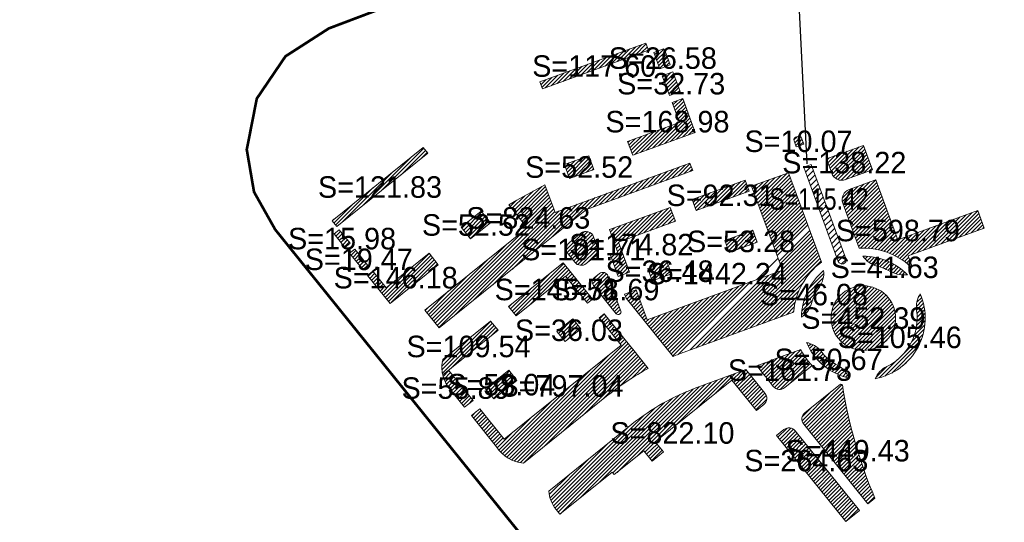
# Model space of a CAD drawing. Header units: millimetres. Extents: x 38389465 to 38395088, y 2473666 to 2480744.
# Tile 32 of 256: x 38392202 to 38392568, y 2476458 to 2476645. Entities that reach past the tile are written whole.
import ezdxf
from ezdxf.enums import TextEntityAlignment as Align

# ---------------------------------------------------------------- set-up
doc = ezdxf.new("R2010")
doc.units = ezdxf.units.MM
doc.header["$LTSCALE"] = 2
doc.linetypes.add('CENTER2', pattern=[1.125, 0.75, -0.125, 0.125, -0.125])
doc.layers.add('0核算', color=6, linetype='CONTINUOUS', plot=False)
doc.layers.add('MJZJ', color=7, linetype='CONTINUOUS')
doc.layers.add('w-用地红线', color=1, linetype='CONTINUOUS')
doc.layers.add('下沉式地面绿化', color=80, linetype='CONTINUOUS', lineweight=9)
doc.styles.add('中等线体', font='txt', dxfattribs={"width": 0.8})
pattern_1 = [(45, (3525.112021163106, -239.8787752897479), (-0.7071067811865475, 0.7071067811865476), [])]

msp = doc.modelspace()

# ---------------------------------------------------------------- hatches: boundary and pattern name
at = {"layer": 'MJZJ', "linetype": 'ByBlock'}
h = msp.add_hatch(dxfattribs=at)
h.set_pattern_fill('411B', color=3, scale=2, style=0)
h.set_pattern_definition(pattern_1)
h.paths.add_polyline_path([(38392435.80888114, 2476633.364233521), (38392434.84586046, 2476635.993415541), (38392395.40814948, 2476621.548106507), (38392396.37115767, 2476618.918936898)])
h = msp.add_hatch(dxfattribs=at)
h.set_pattern_fill('411B', color=3, scale=2, style=0)
h.set_pattern_definition(pattern_1)
edge = h.paths.add_edge_path()
edge.add_line((38392437.73325545, 2476632.471642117), (38392439.93444513, 2476626.462084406))
edge.add_line((38392439.93444513, 2476626.462084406), (38392443.87507059, 2476627.90545209))
edge.add_line((38392443.87507059, 2476627.90545209), (38392442.60261124, 2476631.37959651))
edge.add_arc((38392431.33463499, 2476627.252525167), 12.00000028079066, 20.11604137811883, 33.11830240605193)
edge.add_line((38392441.38516597, 2476633.808959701), (38392437.73325545, 2476632.471642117))
h = msp.add_hatch(dxfattribs=at)
h.set_pattern_fill('411B', color=3, scale=2, style=0)
h.set_pattern_definition(pattern_1)
h.paths.add_polyline_path([(38392440.89736728, 2476623.833171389), (38392443.5801771, 2476616.508732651), (38392447.52065943, 2476617.952047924), (38392444.83795553, 2476625.276526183)])
h = msp.add_hatch(dxfattribs=at)
h.set_pattern_fill('411B', color=3, scale=2, style=0)
h.set_pattern_definition(pattern_1)
h.paths.add_polyline_path([(38392428.01092386, 2476599.410847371), (38392429.90256821, 2476594.246401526), (38392453.0921924, 2476602.740316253), (38392448.48364272, 2476615.322853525), (38392444.5431942, 2476613.879550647), (38392447.26015891, 2476606.461870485)])
h = msp.add_hatch(dxfattribs=at)
h.set_pattern_fill('411B', color=3, scale=2, style=0)
h.set_pattern_definition(pattern_1)
edge = h.paths.add_edge_path()
edge.add_arc((38392491.72786343, 2476600.384694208), 0.9999999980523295, 20.11747222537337, 110.1174727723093)
edge.add_line((38392491.38391737, 2476601.323683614), (38392490.44570182, 2476600.980021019))
edge.add_arc((38392490.78964786, 2476600.041031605), 1.000000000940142, 110.1174718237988, 200.1111442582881)
edge.add_line((38392489.85062047, 2476599.697189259), (38392490.71026429, 2476597.349517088))
edge.add_line((38392490.71026429, 2476597.349517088), (38392492.11724687, 2476597.864886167))
edge.add_line((38392492.11724687, 2476597.864886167), (38392493.52654704, 2476598.381104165))
edge.add_line((38392493.52654704, 2476598.381104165), (38392492.66685284, 2476600.728640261))
h = msp.add_hatch(dxfattribs=at)
h.set_pattern_fill('411B', color=3, scale=2, style=0)
h.set_pattern_definition(pattern_1)
h.paths.add_polyline_path([(38392319.93909851, 2476567.730111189), (38392318.1828052, 2476569.91165476), (38392352.06980821, 2476597.193033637), (38392353.8258766, 2476595.012091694)])
h = msp.add_hatch(dxfattribs=at)
h.set_pattern_fill('411B', color=3, scale=2, style=0)
h.set_pattern_definition(pattern_1)
edge = h.paths.add_edge_path()
edge.add_line((38392501.90690596, 2476592.930847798), (38392503.86793777, 2476587.576955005))
edge.add_arc((38392507.6239104, 2476588.952698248), 3.999999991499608, 200.1168472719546, 290.1168473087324)
edge.add_line((38392508.99965365, 2476585.196725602), (38392518.95433273, 2476588.842925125))
edge.add_line((38392518.95433273, 2476588.842925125), (38392515.61589509, 2476597.952300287))
edge.add_line((38392515.61589509, 2476597.952300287), (38392508.48299892, 2476595.339548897))
edge.add_line((38392508.48299892, 2476595.339548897), (38392501.90690596, 2476592.930847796))
edge.add_line((38392501.90690596, 2476592.930847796), (38392501.90690596, 2476592.930847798))
h = msp.add_hatch(dxfattribs=at)
h.set_pattern_fill('411B', color=3, scale=2, style=0)
h.set_pattern_definition(pattern_1)
h.paths.add_polyline_path([(38392383.85958585, 2476575.878529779), (38392386.8562895, 2476577.543555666), (38392397.26679281, 2476583.327830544), (38392401.04055621, 2476573.025082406), (38392451.18240836, 2476591.39110413), (38392452.21469771, 2476588.573938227), (38392412.70335294, 2476574.102294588), (38392396.07381741, 2476560.712170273), (38392357.98657489, 2476530.044271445), (38392352.64647774, 2476536.677362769), (38392390.73423813, 2476567.340638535)])
h = msp.add_hatch(dxfattribs=at)
h.set_pattern_fill('411B', color=3, scale=2, style=0)
h.set_pattern_definition(pattern_1)
h.paths.add_polyline_path([(38392404.58303872, 2476590.829647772), (38392406.47467805, 2476585.665205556), (38392415.4420703, 2476588.949792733), (38392413.55042572, 2476594.114239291)])
h = msp.add_hatch(dxfattribs=at)
h.set_pattern_fill('411B', color=2, scale=2, style=0)
h.set_pattern_definition([(45, (0, 0), (-1.131370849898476, 1.131370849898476), [])])
edge = h.paths.add_edge_path()
edge.add_line((38392496.27756856, 2476590.86898848), (38392494.86658699, 2476590.3521546))
edge.add_line((38392494.86658699, 2476590.3521546), (38392493.46100308, 2476589.83343328))
edge.add_line((38392493.46100308, 2476589.83343328), (38392494.73398531, 2476586.360805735))
edge.add_line((38392494.73398531, 2476586.360805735), (38392506.29148592, 2476554.801153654))
edge.add_arc((38392507.69587316, 2476555.32783349), 1.499898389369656, 200.5572834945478, 379.6883628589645)
edge.add_line((38392509.10808597, 2476555.833155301), (38392496.27756856, 2476590.86898848))
h = msp.add_hatch(dxfattribs=at)
h.set_pattern_fill('411B', color=3, scale=2, style=0)
h.set_pattern_definition(pattern_1)
edge = h.paths.add_edge_path()
edge.add_line((38392444.95227703, 2476519.46046528), (38392427.48990324, 2476541.110380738))
edge.add_line((38392427.48990324, 2476541.110380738), (38392426.92142955, 2476542.672913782))
edge.add_line((38392426.92142955, 2476542.672913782), (38392431.14493468, 2476544.219869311))
edge.add_line((38392431.14493468, 2476544.219869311), (38392435.23640504, 2476533.04513417))
edge.add_line((38392435.23640504, 2476533.04513417), (38392485.58169018, 2476551.487209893))
edge.add_line((38392485.58169018, 2476551.487209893), (38392474.11299542, 2476582.750033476))
edge.add_line((38392474.11299542, 2476582.750033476), (38392479.84278308, 2476584.848819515))
edge.add_line((38392479.84278308, 2476584.848819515), (38392479.84278493, 2476584.848814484))
edge.add_line((38392479.84278493, 2476584.848814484), (38392487.8237882, 2476587.772260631))
edge.add_line((38392487.8237882, 2476587.772260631), (38392500.0018319, 2476554.527560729))
edge.add_arc((38392515.78916466, 2476533.630108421), 26.19052096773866, 127.0698382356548, 174.9016693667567)
edge.add_line((38392489.70226243, 2476535.957536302), (38392449.08779211, 2476521.079211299))
edge.add_arc((38392483.82535111, 2476426.240917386), 100.9999999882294, 110.1168726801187, 112.6364100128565)
edge.add_line((38392444.95227703, 2476519.460465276), (38392444.95227703, 2476519.46046528))
h = msp.add_hatch(dxfattribs=at)
h.set_pattern_fill('411B', color=3, scale=2, style=0)
h.set_pattern_definition(pattern_1)
h.paths.add_polyline_path([(38392451.95586052, 2476577.829736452), (38392453.46757841, 2476573.702308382), (38392473.18639664, 2476580.924946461), (38392471.67485654, 2476585.05227965)])
h = msp.add_hatch(dxfattribs=at)
h.set_pattern_fill('411B', color=3, scale=2, style=0)
h.set_pattern_definition(pattern_1)
edge = h.paths.add_edge_path()
edge.add_arc((38392515.61382177, 2476533.780895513), 25.95087188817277, 47.54506056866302, 93.37466482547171, ccw=False)
edge.add_line((38392533.13092404, 2476552.927667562), (38392533.64004631, 2476553.114118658))
edge.add_line((38392533.64004631, 2476553.114118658), (38392532.26353599, 2476556.872058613))
edge.add_line((38392532.26353599, 2476556.872058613), (38392560.48016775, 2476567.207637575))
edge.add_line((38392560.48016775, 2476567.207637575), (38392558.10701147, 2476573.68646927))
edge.add_line((38392558.10701147, 2476573.68646927), (38392528.48183585, 2476562.83458505))
edge.add_line((38392528.48183585, 2476562.83458505), (38392520.2961633, 2476585.182578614))
edge.add_line((38392520.2961633, 2476585.182578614), (38392510.3404972, 2476581.536034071))
edge.add_arc((38392511.71624045, 2476577.780061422), 4.000000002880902, 110.1168472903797, 200.1168472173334)
edge.add_line((38392507.9602678, 2476576.404318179), (38392514.08622463, 2476559.686767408))
edge.add_line((38392514.08622463, 2476559.686767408), (38392514.08622464, 2476559.68676741))
h = msp.add_hatch(dxfattribs=at)
h.set_pattern_fill('411B', color=3, scale=2, style=0)
h.set_pattern_definition(pattern_1)
h.paths.add_polyline_path([(38392366.21432281, 2476567.498620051), (38392369.66311165, 2476563.214902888), (38392377.10197885, 2476569.203704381), (38392373.65310656, 2476573.487527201)])
h = msp.add_hatch(dxfattribs=at)
h.set_pattern_fill('411B', color=3, scale=2, style=0)
h.set_pattern_definition(pattern_1)
h.paths.add_polyline_path([(38392424.51393796, 2476549.245858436), (38392428.73823787, 2476550.79310508), (38392424.64686143, 2476561.967583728), (38392445.77374393, 2476569.707475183), (38392443.88769863, 2476574.862292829), (38392421.34843517, 2476566.607959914), (38392424.44242712, 2476558.156497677), (38392421.62527308, 2476557.125167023)])
h = msp.add_hatch(dxfattribs=at)
h.set_pattern_fill('411B', color=3, scale=2, style=0)
h.set_pattern_definition(pattern_1)
h.paths.add_polyline_path([(38392320.87980371, 2476566.561750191), (38392324.89323676, 2476561.5766249), (38392322.948865, 2476560.011256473), (38392318.93547185, 2476564.996362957)])
h = msp.add_hatch(dxfattribs=at)
h.set_pattern_fill('411B', color=3, scale=2, style=0)
h.set_pattern_definition(pattern_1)
edge = h.paths.add_edge_path()
edge.add_arc((38392408.24771559, 2476559.460812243), 3.000000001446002, 128.8364643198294, 218.8364642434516, ccw=False)
edge.add_line((38392406.36641657, 2476561.797629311), (38392410.69305262, 2476565.280869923))
edge.add_arc((38392412.57435164, 2476562.944052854), 3.000000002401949, 20.116455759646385, 128.8364643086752, ccw=False)
edge.add_line((38392415.39133818, 2476563.97584104), (38392416.84389858, 2476560.01006283))
edge.add_arc((38392414.02691205, 2476558.978274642), 2.99999999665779, -51.16353579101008, 20.11645583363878, ccw=False)
edge.add_line((38392415.90821106, 2476556.641457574), (38392412.637413, 2476554.008239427))
edge.add_arc((38392410.75611398, 2476556.345056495), 2.999999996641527, 218.8393235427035, 308.8364642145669, ccw=False)
edge.add_line((38392408.41939081, 2476554.463640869), (38392405.91089852, 2476557.579513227))
h = msp.add_hatch(dxfattribs=at)
h.set_pattern_fill('411B', color=3, scale=2, style=0)
h.set_pattern_definition(pattern_1)
h.paths.add_polyline_path([(38392464.14039086, 2476562.590792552), (38392474.56321482, 2476566.408480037), (38392476.21410678, 2476561.901312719), (38392465.7912828, 2476558.083625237)])
h = msp.add_hatch(dxfattribs=at)
h.set_pattern_fill('411B', color=3, scale=2, style=0)
h.set_pattern_definition(pattern_1)
h.paths.add_polyline_path([(38392326.64921048, 2476559.39567184), (38392324.70475108, 2476557.830223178), (38392329.59643145, 2476551.754521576), (38392331.54080869, 2476553.319904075)])
h = msp.add_hatch(dxfattribs=at)
h.set_pattern_fill('411B', color=3, scale=2, style=0)
h.set_pattern_definition(pattern_1)
h.paths.add_polyline_path([(38392354.21879803, 2476557.841118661), (38392357.667452, 2476553.557568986), (38392339.75463397, 2476539.136514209), (38392331.35220856, 2476549.573410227), (38392333.2965606, 2476551.138772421), (38392338.25087229, 2476544.985452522)])
h = msp.add_hatch(dxfattribs=at)
h.set_pattern_fill('411B', color=3, scale=2, style=0)
h.set_pattern_definition(pattern_1)
h.paths.add_polyline_path([(38392383.80714801, 2476537.992496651), (38392404.05959202, 2476554.297085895), (38392414.97079962, 2476540.744342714), (38392413.10136731, 2476539.23927738), (38392404.94892923, 2476549.365370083), (38392386.56617615, 2476534.565559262)])
h = msp.add_hatch(dxfattribs=at)
h.set_pattern_fill('411B', color=3, scale=2, style=0)
h.set_pattern_definition(pattern_1)
h.paths.add_polyline_path([(38392435.50109944, 2476552.100750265), (38392442.63744757, 2476554.714662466), (38392444.28833947, 2476550.207495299), (38392437.15199134, 2476547.593583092)])
h = msp.add_hatch(dxfattribs=at)
h.set_pattern_fill('411B', color=3, scale=2, style=0)
h.set_pattern_definition(pattern_1)
edge = h.paths.add_edge_path()
edge.add_arc((38392522.89699665, 2476561.79979378), 8.999999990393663, 214.2797801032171, 255.4398883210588)
edge.add_arc((38392515.6065244, 2476533.731145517), 20.00000002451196, 58.48388305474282, 75.43988835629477, ccw=False)
edge.add_arc((38392531.00937926, 2476562.785636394), 12.98440039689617, 247.5994426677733, 274.4740499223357)
edge.add_arc((38392515.60644462, 2476533.731147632), 22.99999999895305, 44.4606924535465, 90.36400997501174)
h = msp.add_hatch(dxfattribs=at)
h.set_pattern_fill('411B', color=3, scale=2, style=0)
h.set_pattern_definition(pattern_1)
edge = h.paths.add_edge_path()
edge.add_arc((38392418.84390359, 2476548.73450516), 1.999999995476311, 20.11645565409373, 128.839919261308)
edge.add_line((38392417.58961031, 2476550.292307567), (38392415.62118831, 2476548.70759201))
edge.add_arc((38392416.87538765, 2476547.149713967), 1.999999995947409, 128.8364642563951, 218.8364643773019)
edge.add_line((38392415.31750961, 2476545.895514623), (38392423.79867697, 2476535.360806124))
edge.add_arc((38392424.577616, 2476535.987905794), 1.000000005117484, 218.8364638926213, 380.1164557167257)
edge.add_line((38392425.51661151, 2476536.331835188), (38392420.72189461, 2476549.422363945))
h = msp.add_hatch(dxfattribs=at)
h.set_pattern_fill('411B', color=3, scale=2, style=0)
h.set_pattern_definition(pattern_1)
edge = h.paths.add_edge_path()
edge.add_arc((38392491.91078376, 2476550.449754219), 9.000000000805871, 324.7949913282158, 365.9554841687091)
edge.add_arc((38392515.60644462, 2476533.73114763), 22.99999999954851, 129.870437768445, 179.1532798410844)
edge.add_arc((38392487.69823324, 2476541.613231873), 9.000000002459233, 303.0681274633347, 344.2288279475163)
edge.add_arc((38392515.60652439, 2476533.731145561), 19.99999998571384, 144.7949913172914, 164.2288279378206, ccw=False)
h = msp.add_hatch(dxfattribs=at)
h.set_pattern_fill('411B', color=3, scale=2, style=0)
h.set_pattern_definition(pattern_1)
edge = h.paths.add_edge_path()
edge.add_arc((38392515.60814965, 2476533.719534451), 12, 180, 360)
edge.add_arc((38392515.60814965, 2476533.719534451), 12, 0, 180)
h = msp.add_hatch(dxfattribs=at)
h.set_pattern_fill('411B', color=3, scale=2, style=0)
h.set_pattern_definition(pattern_1)
edge = h.paths.add_edge_path()
edge.add_arc((38392515.6065244, 2476533.731145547), 20.00000000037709, -64.01100053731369, 8.17684532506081, ccw=False)
edge.add_arc((38392528.31428305, 2476507.663677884), 9.000000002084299, 115.9889994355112, 157.1489544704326)
edge.add_arc((38392515.60644462, 2476533.731147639), 22.99999999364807, 281.0649065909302, 383.1009570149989)
edge.add_arc((38392544.31170432, 2476537.855784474), 9.000000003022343, 147.0173137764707, 188.1768453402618)
h = msp.add_hatch(dxfattribs=at)
h.set_pattern_fill('411B', color=3, scale=2, style=0)
h.set_pattern_definition(pattern_1)
edge = h.paths.add_edge_path()
edge.add_line((38392379.86738943, 2476529.1724164), (38392377.10827521, 2476532.599450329))
edge.add_line((38392377.10827521, 2476532.599450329), (38392359.35611549, 2476518.307731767))
edge.add_arc((38392370.98377548, 2476515.341669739), 12.00000003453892, 165.6897811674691, 193.1462267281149)
edge.add_line((38392359.29826201, 2476512.612425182), (38392379.86738943, 2476529.1724164))
h = msp.add_hatch(dxfattribs=at)
h.set_pattern_fill('411B', color=3, scale=2, style=0)
h.set_pattern_definition(pattern_1)
edge = h.paths.add_edge_path()
edge.add_line((38392369.97568759, 2476497.458264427), (38392373.0861494, 2476499.962414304))
edge.add_line((38392373.0861494, 2476499.962414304), (38392382.17927415, 2476488.667900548))
edge.add_line((38392382.17927415, 2476488.667900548), (38392425.64357973, 2476523.660673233))
edge.add_line((38392425.64357973, 2476523.660673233), (38392417.49114168, 2476533.786765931))
edge.add_line((38392417.49114168, 2476533.786765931), (38392419.36057395, 2476535.291831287))
edge.add_line((38392419.36057395, 2476535.291831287), (38392428.76898409, 2476523.605600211))
edge.add_line((38392428.76898409, 2476523.605600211), (38392429.89776356, 2476522.203510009))
edge.add_line((38392429.89776356, 2476522.203510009), (38392435.68548539, 2476515.014409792))
edge.add_arc((38392483.96254367, 2476426.220021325), 101.0698658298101, 118.5327010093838, 128.6431948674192)
edge.add_line((38392420.84758586, 2476505.16063115), (38392389.38356864, 2476479.829925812))
edge.add_arc((38392390.13747624, 2476492.509654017), 12.7021212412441, 211.6184240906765, 266.59733009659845, ccw=False)
edge.add_line((38392379.32087824, 2476485.85044297), (38392369.97568759, 2476497.458264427))
h = msp.add_hatch(dxfattribs=at)
h.set_pattern_fill('411B', color=3, scale=2, style=0)
h.set_pattern_definition(pattern_1)
h.paths.add_polyline_path([(38392407.63764018, 2476533.428280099), (38392401.74621846, 2476528.685142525), (38392404.84630095, 2476525.018696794), (38392410.64777116, 2476529.6894151)])
h = msp.add_hatch(dxfattribs=at)
h.set_pattern_fill('411B', color=3, scale=2, style=0)
h.set_pattern_definition(pattern_1)
edge = h.paths.add_edge_path()
edge.add_line((38392496.55016023, 2476516.042987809), (38392486.38334538, 2476507.857999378))
edge.add_arc((38392484.50187744, 2476510.19502604), 3.000269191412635, 218.8450998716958, 308.8364670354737, ccw=False)
edge.add_arc((38418003.32301684, 2497060.947106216), 32767.97613375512, 218.8278546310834, 218.8450999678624, ccw=False)
edge.add_arc((38381171.30385743, 2507270.872162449), 32766.72296008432, 290.1820881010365, 290.2126569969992)
edge.add_arc((38392515.60600138, 2476533.731258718), 26.00000018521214, 206.7432518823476, 222.8685060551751)
h = msp.add_hatch(dxfattribs=at)
h.set_pattern_fill('411B', color=3, scale=2, style=0)
h.set_pattern_definition(pattern_1)
edge = h.paths.add_edge_path()
edge.add_arc((38392492.81562676, 2476515.798633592), 8.999999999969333, 38.19665258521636, 79.360084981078)
edge.add_arc((38392515.60600127, 2476533.731258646), 23.00000005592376, 203.2723801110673, 256.633274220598)
edge.add_arc((38392501.86135644, 2476508.195477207), 8.999999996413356, 20.54743438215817, 61.70760682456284)
edge.add_arc((38392515.6065244, 2476533.731145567), 20.00000001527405, 218.1966525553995, 241.7076068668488, ccw=False)
h = msp.add_hatch(dxfattribs=at)
h.set_pattern_fill('411B', color=3, scale=2, style=0)
h.set_pattern_definition(pattern_1)
edge = h.paths.add_edge_path()
edge.add_line((38392361.48462364, 2476514.372597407), (38392359.29826201, 2476512.612425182))
edge.add_arc((38392370.98374492, 2476515.34165888), 11.9999678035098, 193.1462094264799, 218.7490540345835)
edge.add_line((38392361.62503222, 2476507.83075188), (38392367.46727044, 2476500.574005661))
edge.add_line((38392367.46727044, 2476500.574005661), (38392370.57770692, 2476503.078135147))
edge.add_line((38392370.57770692, 2476503.078135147), (38392361.48462364, 2476514.372597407))
h = msp.add_hatch(dxfattribs=at)
h.set_pattern_fill('411B', color=3, scale=2, style=0)
h.set_pattern_definition(pattern_1)
h.paths.add_polyline_path([(38392383.88026884, 2476514.301406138), (38392375.24948257, 2476507.352827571), (38392378.30838022, 2476503.653224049), (38392386.89039992, 2476510.562541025)])
h = msp.add_hatch(dxfattribs=at)
h.set_pattern_fill('411B', color=3, scale=2, style=0)
h.set_pattern_definition(pattern_1)
edge = h.paths.add_edge_path()
edge.add_line((38392422.33008542, 2476476.430950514), (38392423.08106938, 2476475.498158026))
edge.add_line((38392423.08106938, 2476475.498158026), (38392434.06339934, 2476484.339946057))
edge.add_line((38392434.06339934, 2476484.339946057), (38392437.10488586, 2476480.56213457))
edge.add_line((38392437.10488586, 2476480.56213457), (38392441.31110892, 2476483.948531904))
edge.add_line((38392441.31110892, 2476483.948531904), (38392438.2696225, 2476487.726343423))
edge.add_line((38392438.2696225, 2476487.726343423), (38392466.77846813, 2476510.678592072))
edge.add_line((38392466.77846813, 2476510.678592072), (38392475.88266628, 2476499.370324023))
edge.add_line((38392475.88266628, 2476499.370324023), (38392478.59398111, 2476501.586608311))
edge.add_arc((38392476.71264924, 2476503.923398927), 2.999999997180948, 308.837269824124, 398.8364772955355)
edge.add_line((38392479.04946588, 2476505.804698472), (38392474.53380302, 2476511.413734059))
edge.add_line((38392474.53380302, 2476511.413734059), (38392474.53454108, 2476511.414329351))
edge.add_line((38392474.53454108, 2476511.414329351), (38392471.9981745, 2476514.56331167))
edge.add_line((38392471.9981745, 2476514.56331167), (38392453.71449979, 2476507.864354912))
edge.add_arc((38392482.94907923, 2476428.049949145), 85.00000001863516, 110.1168727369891, 128.8364642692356)
edge.add_line((38392429.64560711, 2476494.25976611), (38392398.78057481, 2476469.411284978))
edge.add_arc((38392410.76243098, 2476470.070923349), 12.00000000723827, 183.1511295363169, 218.8364953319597)
edge.add_line((38392401.41516678, 2476462.545722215), (38392402.85612953, 2476460.755861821))
edge.add_line((38392402.85612953, 2476460.755861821), (38392422.33008542, 2476476.430950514))
h = msp.add_hatch(dxfattribs=at)
h.set_pattern_fill('411B', color=3, scale=2, style=0)
h.set_pattern_definition(pattern_1)
edge = h.paths.add_edge_path()
edge.add_arc((38392679.64874955, 2476535.467645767), 173.8670593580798, 188.7812989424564, 203.2590560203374, ccw=False)
edge.add_arc((38392515.60597518, 2476533.731180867), 25.99991801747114, 250.9670459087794, 252.5740757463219, ccw=False)
edge.add_line((38392507.12709193, 2476509.152648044), (38392493.90085977, 2476498.516090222))
edge.add_arc((38392495.78429779, 2476496.180996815), 2.999999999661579, 128.888929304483, 218.8889292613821)
edge.add_line((38392493.44920439, 2476494.297558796), (38392517.28346594, 2476464.693170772))
edge.add_line((38392517.28346594, 2476464.693170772), (38392518.95231111, 2476466.036536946))
edge.add_line((38392518.95231111, 2476466.036536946), (38392519.91207361, 2476466.809443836))
edge.add_line((38392519.91207361, 2476466.809443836), (38392519.91207361, 2476466.809443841))
h = msp.add_hatch(dxfattribs=at)
h.set_pattern_fill('411B', color=3, scale=2, style=0)
h.set_pattern_definition(pattern_1)
edge = h.paths.add_edge_path()
edge.add_line((38392483.39166473, 2476490.043442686), (38392486.11721645, 2476492.237964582))
edge.add_arc((38392488.00065447, 2476489.902871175), 2.999999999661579, 38.888929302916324, 128.888929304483, ccw=False)
edge.add_line((38392490.33574788, 2476491.786309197), (38392514.16703131, 2476462.184153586))
edge.add_line((38392514.16703131, 2476462.184153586), (38392509.10320115, 2476458.107303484))
edge.add_line((38392509.10320115, 2476458.107303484), (38392483.39166473, 2476490.043442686))

# ---------------------------------------------------------------- linework, layer by layer
at = {"layer": '0核算', "color": 2, "linetype": 'Continuous', "flags": 128}
msp.add_lwpolyline([(38390983.82194754, 2476615.372874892), (38392296.55401243, 2480576.597181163), (38392494.59365848, 2476591.104162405)], dxfattribs=at)
at = {"layer": 'w-用地红线', "linetype": 'CENTER2', "ltscale": 10, "const_width": 1, "flags": 128}
msp.add_lwpolyline([(38392432.12320138, 2476683.611454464), (38392432.11652897, 2476683.62253852), (38392428.3169805, 2476689.933805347), (38392447.0789805, 2476697.229805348), (38392466.0859805, 2476703.857805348), (38392466.49498049, 2476703.992805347), (38392467.09898049, 2476704.190805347), (38392467.70198049, 2476704.387805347), (38392468.3069805, 2476704.584805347), (38392468.91098049, 2476704.780805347), (38392469.5159805, 2476704.976805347), (38392470.12098049, 2476705.171805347), (38392470.72698049, 2476705.365805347), (38392471.3329805, 2476705.559805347), (38392471.9389805, 2476705.752805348), (38392472.5309805, 2476705.940805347), (38392473.13898049, 2476706.132805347), (38392473.74598049, 2476706.324805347), (38392474.3539805, 2476706.515805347), (38392474.96198049, 2476706.706805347), (38392475.5709805, 2476706.896805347), (38392476.17998049, 2476707.085805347), (38392476.7889805, 2476707.274805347), (38392477.3989805, 2476707.462805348), (38392478.0089805, 2476707.650805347), (38392478.6189805, 2476707.838805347), (38392479.2299805, 2476708.025805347), (38392479.84098049, 2476708.211805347), (38392480.4529805, 2476708.397805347), (38392481.0639805, 2476708.582805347), (38392481.6769805, 2476708.767805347), (38392482.2889805, 2476708.951805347), (38392482.9019805, 2476709.135805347), (38392483.51498049, 2476709.318805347), (38392484.1289805, 2476709.501805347), (38392484.74198049, 2476709.684805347), (38392485.3569805, 2476709.865805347), (38392485.9709805, 2476710.047805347), (38392486.5859805, 2476710.228805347), (38392487.20098049, 2476710.408805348), (38392487.8169805, 2476710.588805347), (38392488.43298049, 2476710.767805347), (38392489.0489805, 2476710.946805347), (38392489.66498049, 2476711.125805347), (38392490.28198049, 2476711.303805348), (38392490.8989805, 2476711.481805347), (38392491.12098049, 2476711.545805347), (38392491.5169805, 2476711.658805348), (38392492.13498049, 2476711.835805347), (38392492.75298049, 2476712.011805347), (38392493.37098049, 2476712.187805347), (38392493.9899805, 2476712.362805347), (38392494.60898049, 2476712.537805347), (38392495.2289805, 2476712.712805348), (38392495.84798049, 2476712.886805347), (38392496.4679805, 2476713.059805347), (38392497.0889805, 2476713.233805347), (38392497.70898049, 2476713.406805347), (38392498.32998049, 2476713.578805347), (38392498.95098049, 2476713.750805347), (38392499.57298049, 2476713.922805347), (38392500.19498049, 2476714.093805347), (38392500.8169805, 2476714.264805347), (38392501.43998049, 2476714.434805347), (38392502.06198049, 2476714.604805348), (38392502.6849805, 2476714.774805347), (38392503.30898049, 2476714.943805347), (38392503.9319805, 2476715.112805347), (38392504.5559805, 2476715.280805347), (38392505.1809805, 2476715.448805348), (38392505.80498049, 2476715.616805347), (38392506.42998049, 2476715.783805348), (38392507.05498049, 2476715.950805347), (38392507.67998049, 2476716.117805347), (38392508.3059805, 2476716.283805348), (38392508.9319805, 2476716.449805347), (38392509.55798049, 2476716.615805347), (38392510.1849805, 2476716.780805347), (38392510.81198049, 2476716.945805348), (38392511.4389805, 2476717.110805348), (38392512.06598049, 2476717.274805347), (38392512.69398049, 2476717.438805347), (38392513.3219805, 2476717.601805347), (38392513.9499805, 2476717.764805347), (38392514.5789805, 2476717.927805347), (38392515.2069805, 2476718.090805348), (38392515.8359805, 2476718.252805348), (38392516.46598049, 2476718.414805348), (38392517.09498049, 2476718.576805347), (38392517.7249805, 2476718.737805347), (38392518.3549805, 2476718.898805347), (38392518.9859805, 2476719.059805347), (38392519.6159805, 2476719.219805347), (38392520.2469805, 2476719.379805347), (38392520.87798049, 2476719.539805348), (38392521.50998049, 2476719.699805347), (38392522.1409805, 2476719.858805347), (38392522.7729805, 2476720.017805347), (38392523.4059805, 2476720.176805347), (38392524.6709805, 2476720.493805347), (38392525.30398049, 2476720.651805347), (38392526.5709805, 2476720.966805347), (38392527.2039805, 2476721.123805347), (38392528.47298049, 2476721.437805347), (38392529.1069805, 2476721.593805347), (38392530.3769805, 2476721.906805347), (38392531.0119805, 2476722.062805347), (38392532.28298049, 2476722.372805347), (38392532.91898049, 2476722.528805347), (38392534.1919805, 2476722.837805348), (38392535.46598049, 2476723.146805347), (38392536.7399805, 2476723.454805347), (38392538.0159805, 2476723.762805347), (38392539.2919805, 2476724.068805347), (38392540.56998049, 2476724.374805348), (38392541.84798049, 2476724.679805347), (38392543.1269805, 2476724.984805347), (38392544.40698049, 2476725.288805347), (38392545.6879805, 2476725.591805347), (38392546.96998049, 2476725.894805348), (38392548.25298049, 2476726.197805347), (38392549.53698049, 2476726.498805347), (38392550.8209805, 2476726.800805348), (38392551.10298049, 2476726.866805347), (38392549.7879805, 2476720.757805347), (38392550.00698049, 2476719.783805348), (38392550.18998049, 2476718.967805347), (38392599.5489805, 2476735.498805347), (38392622.27498049, 2476741.727805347), (38392623.92198049, 2476742.178805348), (38392632.61398049, 2476744.560805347), (38392632.6299805, 2476744.564805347), (38392662.6109805, 2476752.294805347), (38392671.55098049, 2476754.599805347), (38392674.7219805, 2476755.328805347), (38392678.20098049, 2476756.128805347), (38392679.8109805, 2476756.397805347), (38392687.3689805, 2476758.200805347), (38392691.62098049, 2476759.215805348), (38392724.35898049, 2476766.743805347), (38392725.6669805, 2476761.110805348), (38392726.63498049, 2476756.942805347), (38392727.1599805, 2476754.683805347), (38392727.7549805, 2476752.122805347), (38392728.83798049, 2476747.459805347), (38392729.8659805, 2476743.034805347), (38392755.19398049, 2476633.979805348), (38392757.50698049, 2476624.022805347), (38392758.1749805, 2476621.148805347), (38392758.41098049, 2476620.131805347), (38392758.5309805, 2476619.615805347), (38392771.15798049, 2476565.250805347), (38392772.8109805, 2476558.131805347), (38392774.3539805, 2476551.489805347), (38392794.8389805, 2476463.287805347), (38392799.5119805, 2476443.170805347), (38392800.28198049, 2476439.855805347), (38392800.80098049, 2476437.617805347), (38392813.6419805, 2476382.333805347), (38392816.8659805, 2476368.451805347), (38392817.42598049, 2476366.039805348), (38392824.79698049, 2476334.305805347), (38392829.95898049, 2476312.078805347), (38392832.32298049, 2476301.899805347), (38392833.3249805, 2476292.707805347), (38392812.34898049, 2476272.095805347), (38392704.2429805, 2476165.863805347), (38392695.4269805, 2476157.200805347), (38392686.79398049, 2476148.717805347), (38392658.7179805, 2476121.127805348), (38392651.8289805, 2476128.816805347), (38392642.39998049, 2476139.341805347), (38392628.4379805, 2476155.604805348), (38392626.46998049, 2476157.896805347), (38392624.71698049, 2476160.027805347), (38392610.93398049, 2476176.781805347), (38392606.7879805, 2476181.931805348), (38392507.69798049, 2476305.014805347), (38392502.44798049, 2476311.534805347), (38392494.6949287, 2476321.165851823), (38392442.17592116, 2476386.401845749), (38392428.85491923, 2476402.947844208), (38392395.8599145, 2476443.931840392), (38392298.21390047, 2476565.220829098), (38392297.0739003, 2476566.635828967), (38392289.20189869, 2476580.626828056), (38392286.50389687, 2476596.359827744), (38392286.60389681, 2476596.869827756), (38392288.12689592, 2476604.623827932), (38392290.23489467, 2476615.352828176), (38392292.50989428, 2476618.706828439), (38392294.61589393, 2476621.812828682), (38392300.90089285, 2476631.07982941), (38392317.00713693, 2476641.445760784), (38392374.61669631, 2476663.22430639), (38392432.11988677, 2476683.616844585)], close=True, dxfattribs=at)
at = {"layer": '下沉式地面绿化', "linetype": 'ByBlock', "flags": 128}
for points in [[(38392435.80888114, 2476633.364233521), (38392434.84586046, 2476635.993415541), (38392395.40814948, 2476621.548106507), (38392396.37115767, 2476618.918936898)], [(38392440.89736728, 2476623.833171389), (38392443.5801771, 2476616.508732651), (38392447.52065943, 2476617.952047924), (38392444.83795553, 2476625.276526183)], [(38392428.01092386, 2476599.410847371), (38392429.90256821, 2476594.246401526), (38392453.0921924, 2476602.740316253), (38392448.48364272, 2476615.322853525), (38392448.48364272, 2476615.322853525), (38392444.5431942, 2476613.879550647), (38392447.26015891, 2476606.461870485)], [(38392319.93909851, 2476567.730111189), (38392318.1828052, 2476569.91165476), (38392352.06980821, 2476597.193033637), (38392353.8258766, 2476595.012091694)], [(38392404.58303872, 2476590.829647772), (38392406.47467805, 2476585.665205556), (38392415.4420703, 2476588.949792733), (38392413.55042572, 2476594.114239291)], [(38392451.95586052, 2476577.829736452), (38392453.46757841, 2476573.702308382), (38392473.18639664, 2476580.924946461), (38392471.67485654, 2476585.05227965)], [(38392366.21432281, 2476567.498620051), (38392369.66311165, 2476563.214902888), (38392377.10197885, 2476569.203704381), (38392373.65310656, 2476573.487527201)], [(38392424.51393796, 2476549.245858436), (38392428.73823787, 2476550.79310508), (38392424.64686143, 2476561.967583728), (38392445.77374393, 2476569.707475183), (38392443.88769863, 2476574.862292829), (38392421.34843517, 2476566.607959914), (38392424.44242712, 2476558.156497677), (38392421.62527308, 2476557.125167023)], [(38392320.87980371, 2476566.561750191), (38392324.89323676, 2476561.5766249), (38392322.948865, 2476560.011256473), (38392318.93547185, 2476564.996362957)], [(38392464.14039086, 2476562.590792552), (38392474.56321482, 2476566.408480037), (38392476.21410678, 2476561.901312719), (38392465.7912828, 2476558.083625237)], [(38392326.64921048, 2476559.39567184), (38392324.70475108, 2476557.830223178), (38392329.59643145, 2476551.754521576), (38392331.54080869, 2476553.319904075)], [(38392354.21879803, 2476557.841118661), (38392357.667452, 2476553.557568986), (38392339.75463397, 2476539.136514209), (38392331.35220856, 2476549.573410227), (38392333.2965606, 2476551.138772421), (38392338.25087229, 2476544.985452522), (38392338.25087229, 2476544.985452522)], [(38392383.80714801, 2476537.992496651), (38392404.05959202, 2476554.297085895), (38392404.05959202, 2476554.297085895), (38392414.97079962, 2476540.744342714), (38392413.10136731, 2476539.23927738), (38392404.94892923, 2476549.365370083), (38392386.56617615, 2476534.565559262)], [(38392435.50109944, 2476552.100750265), (38392442.63744757, 2476554.714662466), (38392444.28833947, 2476550.207495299), (38392437.15199134, 2476547.593583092)], [(38392407.63764018, 2476533.428280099), (38392401.74621846, 2476528.685142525), (38392404.84630095, 2476525.018696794), (38392410.64777116, 2476529.6894151)], [(38392383.88026884, 2476514.301406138), (38392375.24948257, 2476507.352827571), (38392378.30838022, 2476503.653224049), (38392386.89039992, 2476510.562541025)]]:
    msp.add_lwpolyline(points, close=True, dxfattribs=at)
for points in [[(38392437.73325545, 2476632.471642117), (38392439.93444513, 2476626.462084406), (38392443.87507059, 2476627.90545209), (38392442.60261124, 2476631.37959651, 0.05679401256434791), (38392441.38516597, 2476633.808959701)], [(38392492.66685284, 2476600.728640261, 0.414213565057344), (38392491.38391737, 2476601.323683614), (38392490.44570182, 2476600.980021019, 0.4141812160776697), (38392489.85062047, 2476599.697189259), (38392490.71026429, 2476597.349517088), (38392492.11724687, 2476597.864886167), (38392493.52654704, 2476598.381104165)], [(38392501.90690596, 2476592.930847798), (38392503.86793777, 2476587.576955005, 0.414213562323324), (38392508.99965365, 2476585.196725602), (38392518.95433273, 2476588.842925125), (38392515.61589509, 2476597.952300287), (38392508.48299892, 2476595.339548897), (38392501.90690596, 2476592.930847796)], [(38392383.85958585, 2476575.878529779), (38392386.8562895, 2476577.543555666), (38392386.8562895, 2476577.543555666), (38392386.8562895, 2476577.543555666), (38392386.8562895, 2476577.543555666), (38392386.8562895, 2476577.543555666), (38392397.26679281, 2476583.327830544), (38392397.26679281, 2476583.327830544), (38392401.04055621, 2476573.025082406), (38392451.18240836, 2476591.39110413), (38392452.21469771, 2476588.573938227), (38392412.70335294, 2476574.102294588), (38392396.07381741, 2476560.712170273), (38392357.98657489, 2476530.044271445, -0.02500270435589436), (38392357.98657489, 2476530.044271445), (38392352.64647774, 2476536.677362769), (38392390.73423813, 2476567.340638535), (38392383.85958585, 2476575.878529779), (38392383.85958585, 2476575.878529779), (38392383.85958585, 2476575.878529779), (38392383.85958585, 2476575.878529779), (38392383.85958585, 2476575.878529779)], [(38392444.95227703, 2476519.46046528), (38392427.48990324, 2476541.110380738), (38392426.92142955, 2476542.672913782), (38392431.14493468, 2476544.219869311), (38392435.23640504, 2476533.04513417), (38392485.58169018, 2476551.487209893), (38392474.11299542, 2476582.750033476), (38392479.84278308, 2476584.848819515), (38392479.84278493, 2476584.848814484), (38392487.8237882, 2476587.772260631), (38392500.0018319, 2476554.527560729, 0.211789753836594), (38392489.70226243, 2476535.957536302), (38392449.08779211, 2476521.079211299, 0.01099399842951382), (38392444.95227703, 2476519.460465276)], [(38392514.08622464, 2476559.68676741, -0.2026781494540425), (38392533.13092404, 2476552.927667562), (38392533.64004631, 2476553.114118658), (38392532.26353599, 2476556.872058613), (38392560.48016775, 2476567.207637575), (38392558.10701147, 2476573.68646927), (38392528.48183585, 2476562.83458505), (38392520.2961633, 2476585.182578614), (38392510.3404972, 2476581.536034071, 0.4142135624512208), (38392507.9602678, 2476576.404318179), (38392514.08622463, 2476559.686767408)], [(38392405.91089852, 2476557.579513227, -0.41421356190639), (38392406.36641657, 2476561.797629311), (38392410.69305262, 2476565.280869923, -0.5134890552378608), (38392415.39133818, 2476563.97584104), (38392416.84389858, 2476560.01006283, -0.3214499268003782), (38392415.90821106, 2476556.641457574), (38392412.637413, 2476554.008239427, -0.4141989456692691), (38392408.41939081, 2476554.463640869)], [(38392515.46032263, 2476556.73068346, 0.1815509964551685), (38392520.63443629, 2476553.088833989, -0.07411981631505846), (38392526.06129214, 2476550.781008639, 0.1178030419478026), (38392532.02226078, 2476549.840802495, 0.2030130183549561)], [(38392420.72189461, 2476549.422363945, 0.5135081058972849), (38392417.58961031, 2476550.292307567), (38392415.62118831, 2476548.70759201, 0.4142135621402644), (38392415.31750961, 2476545.895514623), (38392423.79867697, 2476535.360806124, 0.8486619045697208), (38392425.51661151, 2476536.331835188)], [(38392499.2646343, 2476545.261220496, 0.1815527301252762), (38392500.86220904, 2476551.383555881, 0.2184139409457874), (38392492.60895607, 2476534.071030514, 0.181553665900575), (38392496.35942705, 2476539.167067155, -0.08499993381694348)], [(38392503.60814965, 2476533.719534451, 1), (38392527.60814965, 2476533.719534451, 1)], [(38392535.4032002, 2476536.575724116, -0.3258261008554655), (38392524.37049589, 2476515.753581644, 0.1815503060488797), (38392520.02062516, 2476511.158708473, 0.4771686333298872), (38392536.76218832, 2476542.755254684, 0.1815483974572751)], [(38392379.86738943, 2476529.1724164), (38392377.10827521, 2476532.599450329), (38392359.35611549, 2476518.307731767, 0.120377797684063), (38392359.29826201, 2476512.612425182)], [(38392369.97568759, 2476497.458264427), (38392373.0861494, 2476499.962414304), (38392373.0861494, 2476499.962414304), (38392382.17927415, 2476488.667900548), (38392425.64357973, 2476523.660673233), (38392417.49114168, 2476533.786765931), (38392419.36057395, 2476535.291831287), (38392428.76898409, 2476523.605600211), (38392429.89776356, 2476522.203510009), (38392435.68548539, 2476515.014409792, 0.04414399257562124), (38392420.84758586, 2476505.16063115), (38392389.38356864, 2476479.829925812, -0.2446008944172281), (38392379.32087824, 2476485.85044297)], [(38392496.55016023, 2476516.042987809), (38392486.38334538, 2476507.857999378, -0.4141694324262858), (38392482.16513429, 2476508.313205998, -7.524697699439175e-05), (38392475.98019614, 2476515.995696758, 0.0001333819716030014), (38392492.38717055, 2476522.031433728, 0.07047602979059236), (38392496.55016023, 2476516.042987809, -0.07047602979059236)], [(38392499.88866396, 2476521.363895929, 0.1815659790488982), (38392494.47735136, 2476524.643896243, 0.2371313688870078), (38392510.28879387, 2476511.354321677, 0.1815512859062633), (38392506.12709823, 2476516.120339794, -0.1029472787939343)], [(38392361.48462364, 2476514.372597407), (38392359.29826201, 2476512.612425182, 0.1121805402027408), (38392361.62503222, 2476507.83075188), (38392367.46727044, 2476500.574005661), (38392370.57770692, 2476503.078135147)], [(38392422.33008542, 2476476.430950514), (38392423.08106938, 2476475.498158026), (38392434.06339934, 2476484.339946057), (38392437.10488586, 2476480.56213457), (38392441.31110892, 2476483.948531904), (38392438.2696225, 2476487.726343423), (38392466.77846813, 2476510.678592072), (38392475.88266628, 2476499.370324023), (38392478.59398111, 2476501.586608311, 0.4142095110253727), (38392479.04946588, 2476505.804698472), (38392474.53380302, 2476511.413734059), (38392474.53454108, 2476511.414329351), (38392471.9981745, 2476514.56331167), (38392453.71449979, 2476507.864354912, 0.08186175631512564), (38392429.64560711, 2476494.25976611), (38392398.78057481, 2476469.411284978, 0.1569774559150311), (38392401.41516678, 2476462.545722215), (38392402.85612953, 2476460.755861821)], [(38392519.91207361, 2476466.809443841, -0.06325529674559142), (38392507.8197142, 2476508.924531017, -0.007012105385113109), (38392507.12709193, 2476509.152648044), (38392493.90085977, 2476498.516090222, 0.4142135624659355), (38392493.44920439, 2476494.297558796), (38392517.28346594, 2476464.693170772), (38392518.95231111, 2476466.036536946), (38392519.91207361, 2476466.809443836)], [(38392483.39166473, 2476490.043442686), (38392486.11721645, 2476492.237964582, -0.4142135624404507), (38392490.33574788, 2476491.786309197), (38392514.16703131, 2476462.184153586), (38392509.10320115, 2476458.107303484), (38392483.39166473, 2476490.043442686)]]:
    msp.add_lwpolyline(points, format="xyb", close=True, dxfattribs=at)
at = {"layer": '下沉式地面绿化', "color": 2, "linetype": 'ByBlock', "flags": 128}
msp.add_lwpolyline([(38392496.27756856, 2476590.86898848), (38392494.86658699, 2476590.3521546), (38392493.46100308, 2476589.83343328), (38392494.73398531, 2476586.360805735), (38392506.29148592, 2476554.801153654, 0.9924458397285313), (38392509.10808597, 2476555.833155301)], format="xyb", close=True, dxfattribs=at)

# ---------------------------------------------------------------- texts
at = {"layer": 'MJZJ', "color": 7, "linetype": 'ByBlock', "style": '中等线体'}
for s, p in [('S=26.58', (38392441.10610968, 2476630.405546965)), ('S=117.60', (38392415.60851219, 2476627.456173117)), ('S=32.73', (38392444.20903983, 2476620.892619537)), ('S=168.98', (38392442.825189, 2476606.769241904)), ('S=10.07', (38392491.52873582, 2476599.475005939)), ('S=52.52', (38392410.0125532, 2476589.889721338)), ('S=138.22', (38392508.53351858, 2476591.53859293)), ('S=121.83', (38392336.00439713, 2476582.46172282)), ('S=92.31', (38392462.57117303, 2476579.377317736)), ('S=824.63', (38392391.11551119, 2476570.979806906)), ('S=52.52', (38392371.65812997, 2476568.35118863)), ('S=598.79', (38392528.44299082, 2476566.285363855)), ('S=15.98', (38392321.91434433, 2476563.28649863)), ('S=174.82', (38392429.3720769, 2476561.058242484)), ('S=53.28', (38392470.17724882, 2476562.246052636)), ('S=101.71', (38392411.52132742, 2476559.219656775)), ('S=19.47', (38392328.12280042, 2476555.575080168)), ('S=41.63', (38392523.54457796, 2476552.610332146)), ('S=36.48', (38392439.89471945, 2476551.154122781)), ('S=1442.24', (38392461.19236821, 2476550.231476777)), ('S=146.18', (38392341.82734253, 2476548.745469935)), ('S=145.58', (38392401.64480062, 2476544.35731684)), ('S=71.69', (38392419.76091522, 2476544.33506991)), ('S=46.08', (38392497.27380662, 2476542.470718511)), ('S=452.39', (38392515.60814965, 2476533.719534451)), ('S=36.03', (38392406.21948269, 2476529.205383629)), ('S=105.46', (38392529.1391274, 2476526.560817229)), ('S=109.54', (38392368.90751053, 2476523.173005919)), ('S=50.67', (38392502.69547685, 2476518.370613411)), ('S=161.73', (38392488.33602781, 2476514.38071858)), ('S=53.04', (38392381.08213289, 2476508.967499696)), ('S=55.89', (38392364.09057905, 2476507.693583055)), ('S=797.04', (38392403.44052475, 2476508.496521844)), ('S=822.10', (38392444.66351385, 2476491.009702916)), ('S=449.43', (38392509.79459932, 2476484.404927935)), ('S=264.63', (38392494.41775437, 2476480.73376937))]:
    msp.add_text(s, height=8, dxfattribs=at).set_placement(p, align=Align.MIDDLE)
at = {"layer": 'MJZJ', "color": 2, "linetype": 'ByBlock', "style": '中等线体', "width": 0.8}
msp.add_text('S=115.42', height=8, dxfattribs=at).set_placement((38392499.12311931, 2476578.008281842), align=Align.MIDDLE)

doc.saveas('drawing.dxf')
